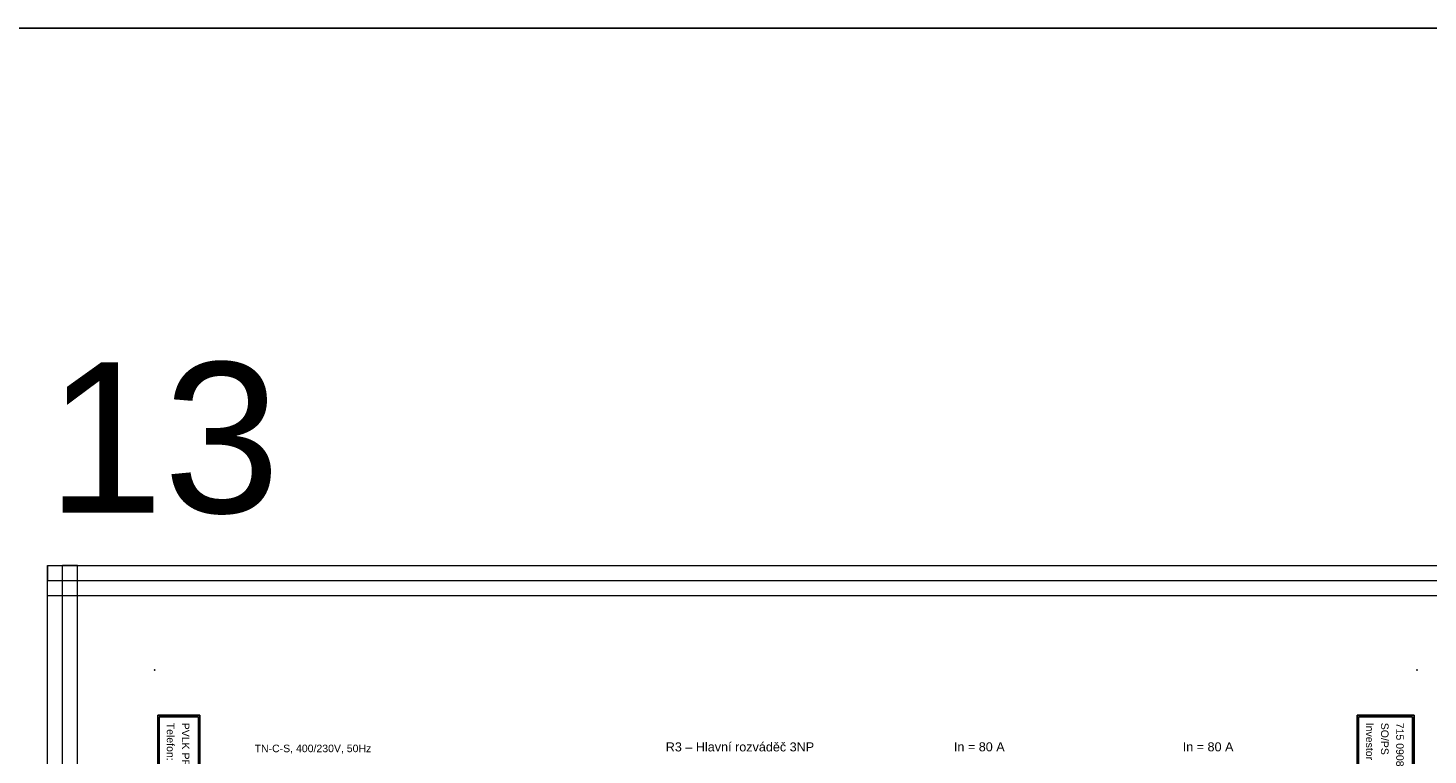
# Model space of a CAD drawing. Extents: x -3642 to 3381, y 3251 to 3904.
# Tile 40 of 41: x 2677 to 3143, y 3662 to 3904. Entities that reach past the tile are written whole.
import ezdxf
from ezdxf.enums import TextEntityAlignment as Align

# ---------------------------------------------------------------- set-up
doc = ezdxf.new("R2010")
doc.units = 0
doc.header["$MEASUREMENT"] = 0
for name, color, linetype in [('1-KRESBA', 7, 'Continuous'), ('__10-Popisy', 220, 'Continuous'), ('__Bílá', 7, 'Continuous'), ('__Oranžová', 30, 'Continuous'), ('__Vínová 220', 220, 'Continuous')]:
    doc.layers.add(name, color=color, linetype=linetype)
doc.styles.add('Arial', font='arial.ttf')

# ---------------------------------------------------------------- blocks, each defined once
blk = doc.blocks.new('BLK_Razítko_malé_pro_rozváděče')
at = {"layer": '__Bílá'}
for p, q in [((15, -1), (15, -20)), ((15, -1), (294, -1)), ((15.5, -1.5), (15.5, -19.5)), ((15.5, -1.5), (184.5, -1.5)), ((184.5, -1.5), (184.5, -19.5)), ((185, -1.5), (185, -19.5)), ((185, -1.5), (293.5, -1.5)), ((293.5, -19.5), (293.5, -1.5)), ((294, -20), (294, -1)), ((15, -20), (294, -20)), ((15.5, -19.5), (184.5, -19.5)), ((185, -19.5), (293.5, -19.5)), ((15, -405), (15, -419)), ((15, -405), (294, -405)), ((294, -405), (294, -419)), ((15.5, -405.5), (15.5, -418.5)), ((15.5, -405.5), (194.5, -405.5)), ((194.5, -405.5), (194.5, -418.5)), ((195, -405.5), (195, -418.5)), ((195, -405.5), (293.5, -405.5)), ((293.5, -405.5), (293.5, -418.5)), ((15, -419), (294, -419)), ((15.5, -418.5), (194.5, -418.5)), ((195, -418.5), (293.5, -418.5))]:
    blk.add_line(p, q, dxfattribs=at)
for p in [(0, 0), (300, 0), (0, -420), (300, -420)]:
    blk.add_point(p, dxfattribs=at)
at = {"layer": '__Bílá', "style": 'Arial'}
for s, height, p in [('Dokument', 2.5, (187, -7)), ('SO/PS', 2.5, (17.5, -12)), ('-', 3, (38, -7)), ('Vypracoval', 2.5, (187, -12)), ('-', 3, (210.5, -7)), ('-', 3, (38, -12)), ('-', 3, (210.5, -12)), ('Investor', 2.5, (17.5, -17)), ('-', 3, (38, -17)), ('Datum', 2.5, (187, -17)), ('-', 3, (210.5, -17)), ('PVLK PROJECT s.r.o. , Langrova 195/33,  787 01 Šumperk', 2.5, (17.5, -411)), ('Copyright © 2012 PVLK', 2.5, (197, -411)), ('Telefon: 773 836 685, mobil: 777 848 204, e-mail: %%Upavelka@pvlk.cz', 2.5, (17.5, -416)), ('Číslo dokumentu .....', 2.5, (197, -416))]:
    blk.add_text(s, height=height, dxfattribs=at).set_placement(p)
at = {"layer": '__Vínová 220', "char_height": 2.5, "attachment_point": 7, "style": 'Arial'}
for s, insert in [('715 0908', (17.5, -7)), ('Rozšíření výrobního areálu firmy PLASTKON PRODUCT, S.R.O.', (42.5, -7.75)), ('R3 – Hlavní rozváděč 3NP', (215, -7.75)), ('SO 02 - Novostavba skladovací haly s administrativní budovou', (42.5, -12.75)), ('Miroslav Pavelka', (215, -12.75)), ('Plastkon product, s.r.o., Hlavní 147, Mikulovice 790 84', (42.5, -17.75)), ('06/2016', (215, -17.75))]:
    blk.add_mtext(s, dxfattribs=dict(at, insert=insert))
at = {"layer": '__Vínová 220', "style": 'Arial'}
blk.add_attdef('ČÍSLO', text='', height=4, dxfattribs=at).set_placement((290, -416), align=Align.RIGHT)

msp = doc.modelspace()

# ---------------------------------------------------------------- linework, layer by layer
at = {"layer": '1-KRESBA', "color": 3}
msp.add_lwpolyline([(-3642.15, 3903.52), (3380.95, 3903.52), (3380.95, 3250.95), (-3642.15, 3250.95)], close=True, dxfattribs=at)
at = {"layer": '__Vínová 220', "lineweight": 0}
for p, q in [((2683.28, 3724.82), (2683.28, 3719.82)), ((2683.28, 3724.82), (3179.68, 3724.82)), ((2683.28, 3358.74), (2683.28, 3724.82)), ((2683.28, 3724.82), (2688.28, 3724.82)), ((2688.28, 3358.74), (2688.28, 3724.82)), ((2693.28, 3724.82), (2688.28, 3724.82)), ((2693.28, 3358.74), (2693.28, 3724.82)), ((2683.28, 3714.82), (2683.28, 3719.82)), ((2683.28, 3719.82), (3179.68, 3719.82)), ((2683.28, 3714.82), (3179.68, 3714.82))]:
    msp.add_line(p, q, dxfattribs=at)

# ---------------------------------------------------------------- block references
at = {"layer": '1-KRESBA', "rotation": 270}
msp.add_blockref('BLK_Razítko_malé_pro_rozváděče', (3138.99, 3690), dxfattribs=at).add_auto_attribs({'ČÍSLO': '24.13'})

# ---------------------------------------------------------------- texts
at = {"layer": '1-KRESBA', "color": 4, "linetype": 'Continuous', "style": 'Arial'}
for p in [(2984.87, 3663), (3060.99, 3663)]:
    msp.add_text('In = 80 A', height=3, dxfattribs=at).set_placement(p)
at = {"layer": '__10-Popisy', "style": 'Arial'}
msp.add_text('13', height=50, dxfattribs=at).set_placement((2683.02, 3742.31))
at = {"layer": '__Bílá', "insert": (2889, 3662.93), "char_height": 3, "attachment_point": 7, "style": 'Arial'}
msp.add_mtext('R3 – Hlavní rozváděč 3NP', dxfattribs=at)
at = {"layer": '__Oranžová', "lineweight": 0, "style": 'Arial'}
msp.add_text('TN-C-S, 400/230V, 50Hz', height=2.5, dxfattribs=at).set_placement((2752.2, 3662.71))

doc.saveas('drawing.dxf')
